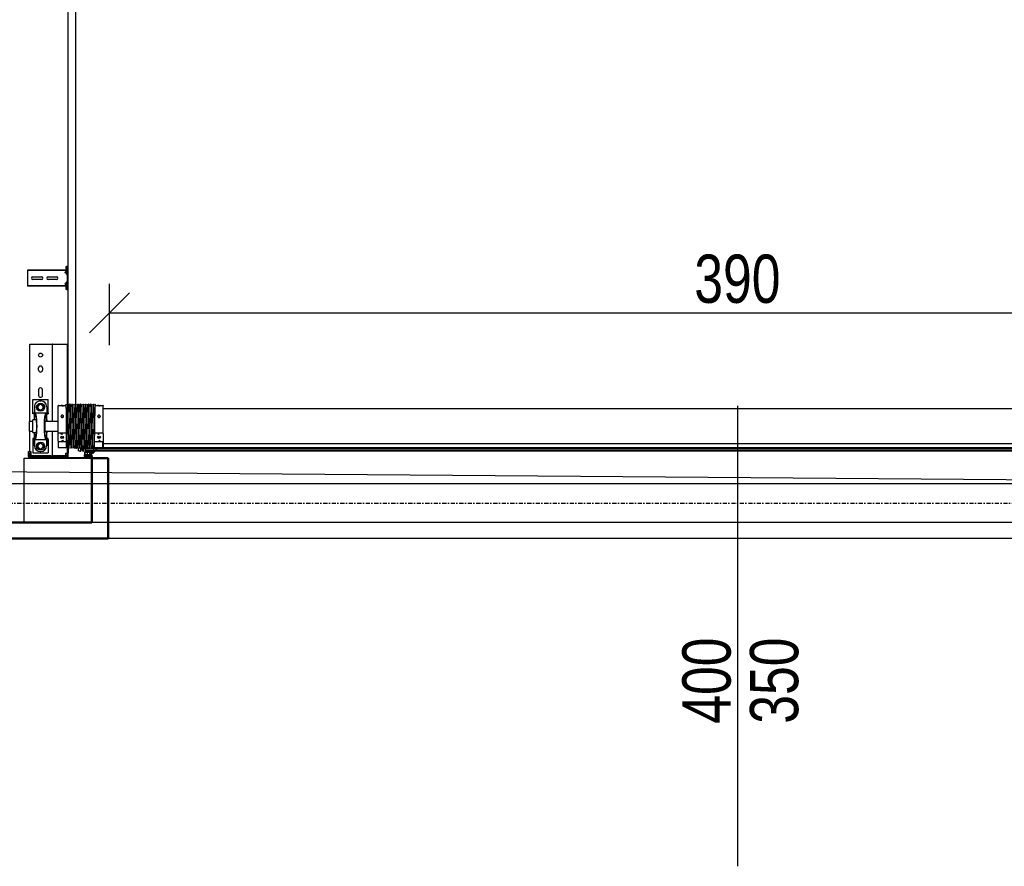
# Model space of a CAD drawing. Header units: centimetres. Extents: x 0 to 55409, y -2708 to 14680.
# Tile 137 of 215: x 50600 to 50906, y 4408 to 4671. Entities that reach past the tile are written whole.
import ezdxf
from ezdxf.enums import TextEntityAlignment as Align

# ---------------------------------------------------------------- set-up
doc = ezdxf.new("R2010")
doc.units = ezdxf.units.CM
doc.header["$LTSCALE"] = 0.01
doc.linetypes.add('DASHDOT2', pattern=[12.7, 6.35, -3.175, 0, -3.175])
for name, color, linetype in [('A-Grid', 191, 'DASHDOT2'), ('A-konstrukcja', 7, 'Continuous'), ('CKDRZWI_OPIS', 3, 'Continuous'), ('CKDRZWI_OS', 1, 'Continuous'), ('CKOPIS_WIDOK', 3, 'Continuous'), ('CKWYMIAR', 3, 'Continuous')]:
    doc.layers.add(name, color=color, linetype=linetype)
doc.layers.add('CKPOM_POWIERZ', color=1, linetype='Continuous', plot=False)
doc.layers.add('CKSCIANY_PRZEKR', color=6, linetype='Continuous', lineweight=50)
doc.styles.get("Standard").update_dxf_attribs({"font": 'ic-simplex.shx', "width": 0.8})
doc.dimstyles.new('Kopia2 CADKON cm', dxfattribs={"dimscale": 5, "dimtxt": 3, "dimasz": 2.5, "dimexe": 1.8, "dimexo": 5, "dimgap": 0.6, "dimtad": 1, "dimrnd": 0.5, "dimtxsty": 'Standard', "dimblk1": 'OBLIQUE', "dimblk2": 'OBLIQUE', "dimsah": 1, "dimcen": 2.5, "dimadec": 1, "dimazin": 2, "dimtfac": 1, "dimtix": 1, "dimtmove": 2, "dimatfit": 3, "dimldrblk": 'OPEN30', "dimfxl": 2, "dimfxlon": 1, "dimtfill": 1, "dimtolj": 1, "dimarcsym": 0})

# ---------------------------------------------------------------- blocks, each defined once
blk = doc.blocks.new('A$7E8814A102C37C')
at = {"layer": 'A-Grid', "ltscale": 20}
blk.add_line((-367, -1667), (3350, -1667), dxfattribs=at)
at = {"layer": 'CKOPIS_WIDOK'}
for points in [[(-11, -406), (1511, -406), (1511, -1678), (-11, -1678)], [(-6, -411), (1506, -411), (1506, -1673), (-6, -1673)]]:
    blk.add_lwpolyline(points, close=True, dxfattribs=at)
blk = doc.blocks.new('A$7E8814B27261F1')
at = {"color": 7, "linetype": 'Continuous'}
for p, q in [((0, 4375), (0, 4585)), ((0, 4585), (200, 4585)), ((200, 4585), (200, 4567)), ((200, 4567), (200, 4457)), ((204, 4567), (204, 4457)), ((204, 4567), (205, 4566.5)), ((204, 4563), (207, 4563)), ((207, 4563), (204, 4563)), ((205, 4572), (215, 4572)), ((205, 4568), (215, 4568)), ((220, 4564.6), (205, 4564.6)), ((207, 4564.6), (207, 4563)), ((207, 4503), (207, 4563)), ((215, 4572), (220, 4572)), ((220, 4568), (215, 4568)), ((216.5, 4558.5), (216.5, 4510.5)), ((257.9, 4558.5), (216.5, 4558.5)), ((220, 4572), (220, 4568)), ((223, 4568), (220, 4571)), ((220, 4568), (220, 4564.6)), ((220, 4568), (223, 4568)), ((221.7, 4568), (284, 4568)), ((257.9, 4558.5), (257.9, 4553.5)), ((260.5, 4558.5), (257.9, 4558.5)), ((260.5, 4553.5), (260.5, 4558.5)), ((279, 4558.5), (319, 4558.5)), ((279, 4558.5), (279, 4546.8)), ((285.5, 4570), (284, 4568.5)), ((284, 4568.5), (314, 4568.5)), ((284, 4568.5), (284, 4558.5)), ((312.5, 4570), (285.5, 4570)), ((314, 4568.5), (312.5, 4570)), ((314, 4558.5), (314, 4568.5)), ((314, 4568), (554, 4568)), ((319, 4546.8), (319, 4558.5)), ((337.5, 4553.5), (337.5, 4558.5)), ((337.5, 4558.5), (340.1, 4558.5)), ((340.1, 4558.5), (381.5, 4558.5)), ((340.1, 4558.5), (340.1, 4553.5)), ((381.5, 4558.5), (381.5, 4510.5)), ((554, 4568), (554, 4563)), ((554, 4563), (554, 4503)), ((735.3, 4575), (734.2, 4575)), ((734.2, 4463.5), (734.2, 4575)), ((735.3, 4463.5), (735.3, 4575)), ((740.4, 4575), (735.3, 4575)), ((742.2, 4575), (740.4, 4575)), ((747.8, 4575), (742.2, 4575)), ((749.7, 4575), (747.8, 4575)), ((768.6, 4575), (749.7, 4575)), ((754.6, 4532), (754.6, 4558)), ((763.6, 4558), (763.6, 4532)), ((770.5, 4575), (768.6, 4575)), ((776.1, 4575), (770.5, 4575)), ((777.8, 4575), (776.1, 4575)), ((782.9, 4575), (777.8, 4575)), ((784.1, 4575), (782.9, 4575)), ((782.9, 4463.5), (782.9, 4575)), ((784.1, 4463.5), (784.1, 4575)), ((220.5, 4535.5), (220.5, 4533.5)), ((227.8, 4534.5), (230.1, 4538.5)), ((230.1, 4530.5), (227.8, 4534.5)), ((230.1, 4538.5), (232.4, 4542.5)), ((232.4, 4526.5), (230.1, 4530.5)), ((232.4, 4542.5), (237, 4542.5)), ((237, 4526.5), (232.4, 4526.5)), ((237, 4542.5), (241.6, 4542.5)), ((241.6, 4526.5), (237, 4526.5)), ((237.5, 4553.5), (257.9, 4553.5)), ((257.9, 4553.5), (238.5, 4553.5)), ((241.6, 4542.5), (243.9, 4538.5)), ((243.9, 4530.5), (241.6, 4526.5)), ((243.9, 4538.5), (246.2, 4534.5)), ((246.2, 4534.5), (243.9, 4530.5)), ((257.9, 4553.5), (257.9, 4550.4)), ((260.5, 4553.5), (257.9, 4553.5)), ((257.9, 4550.4), (257.9, 4518.6)), ((260.5, 4553.6), (268, 4553.6)), ((330, 4553.6), (337.5, 4553.6)), ((340.1, 4553.5), (337.5, 4553.5)), ((340.1, 4550.4), (340.1, 4553.5)), ((360.5, 4553.5), (340.1, 4553.5)), ((359.5, 4553.5), (340.1, 4553.5)), ((340.1, 4550.4), (340.1, 4518.6)), ((348.8, 4534.5), (351.1, 4538.5)), ((351.1, 4530.5), (348.8, 4534.5)), ((351.1, 4538.5), (353.4, 4542.5)), ((353.4, 4526.5), (351.1, 4530.5)), ((353.4, 4542.5), (358, 4542.5)), ((358, 4526.5), (353.4, 4526.5)), ((358, 4542.5), (362.6, 4542.5)), ((362.6, 4526.5), (358, 4526.5)), ((362.6, 4542.5), (364.9, 4538.5)), ((364.9, 4530.5), (362.6, 4526.5)), ((364.9, 4538.5), (367.2, 4534.5)), ((367.2, 4534.5), (364.9, 4530.5)), ((377.5, 4535.5), (377.5, 4533.5)), ((412, 4540.5), (395, 4540.5)), ((395, 4528.5), (412, 4528.5)), ((473, 4540.5), (480, 4540.5)), ((480, 4528.5), (473, 4528.5)), ((204, 4503), (207, 4503)), ((207, 4503), (204, 4503)), ((204, 4495), (207, 4498)), ((207, 4498), (204, 4495)), ((206, 4497), (207, 4497)), ((207, 4503), (207, 4498)), ((284, 4498), (207, 4498)), ((207, 4457), (207, 4497)), ((257.9, 4510.5), (216.5, 4510.5)), ((237.5, 4515.5), (257.9, 4515.5)), ((257.9, 4515.5), (238.5, 4515.5)), ((257.9, 4515.5), (257.9, 4518.6)), ((257.9, 4515.5), (257.9, 4510.5)), ((260.5, 4515.5), (257.9, 4515.5)), ((257.9, 4510.5), (260.5, 4510.5)), ((260.5, 4515.5), (260.5, 4510.5)), ((260.5, 4515.4), (268, 4515.4)), ((279, 4522.2), (279, 4520.4)), ((279, 4520.4), (319, 4520.4)), ((284, 4520.4), (284, 4480)), ((314, 4480), (314, 4520.4)), ((554, 4498), (314, 4498)), ((319, 4520.4), (319, 4522.2)), ((330, 4515.4), (337.5, 4515.4)), ((337.5, 4515.5), (337.5, 4510.5)), ((340.1, 4515.5), (337.5, 4515.5)), ((340.1, 4510.5), (337.5, 4510.5)), ((340.1, 4518.6), (340.1, 4515.5)), ((340.1, 4515.5), (340.1, 4510.5)), ((359.5, 4515.5), (340.1, 4515.5)), ((360.5, 4515.5), (340.1, 4515.5)), ((340.1, 4510.5), (381.5, 4510.5)), ((554, 4503), (554, 4498)), ((554, 4497), (554, 4498)), ((554, 4497), (554, 4457)), ((754.6, 4485), (754.6, 4511)), ((763.6, 4511), (763.6, 4485)), ((233.5, 4480), (232.7, 4479.3)), ((250, 4479.3), (232.7, 4479.3)), ((232.7, 4479.3), (232.7, 4469.8)), ((252.7, 4480), (233.5, 4480)), ((250, 4455), (250, 4479.3)), ((252.7, 4480), (276.2, 4480)), ((276.2, 4480), (362.3, 4480)), ((278.9, 4479.3), (278.9, 4455)), ((278.9, 4479.3), (362.1, 4479.3)), ((362.1, 4455), (362.1, 4479.3)), ((362.3, 4480), (363.6, 4480)), ((363.7, 4479.3), (363.7, 4455)), ((200, 4457), (200, 4449)), ((200, 4449), (200, 4400.3)), ((202, 4449), (202, 4400.3)), ((203, 4452), (203, 4452.4)), ((204, 4452), (203, 4452)), ((232.1, 4450), (203, 4450)), ((207, 4457), (204, 4457)), ((204, 4452), (204, 4452.1)), ((210, 4456), (205, 4456)), ((210, 4452), (205, 4452)), ((210, 4456), (215, 4456)), ((215, 4452), (210, 4452)), ((215, 4456), (215, 4452)), ((245, 4452), (215, 4452)), ((215.3, 4450), (215.3, 4448.5)), ((215.7, 4448.5), (215.3, 4448.5)), ((215.3, 4448.5), (215.8, 4448)), ((215.7, 4450), (215.7, 4448.5)), ((232.7, 4448.5), (215.7, 4448.5)), ((215.7, 4448.5), (216.2, 4448)), ((215.8, 4448), (216.2, 4448)), ((216.2, 4448), (232.2, 4448)), ((231, 4452.7), (231, 4452.3)), ((231, 4447.7), (231, 4447.3)), ((231, 4442.7), (231, 4442.3)), ((231, 4437.7), (231, 4437.3)), ((353.9, 4455), (232.5, 4455)), ((232.7, 4464.1), (232.7, 4455)), ((353.9, 4455), (367, 4455)), ((554, 4452), (365.8, 4452)), ((367, 4454.8), (367, 4455)), ((367, 4449.8), (367, 4450.2)), ((636.7, 4450), (367, 4450)), ((367, 4444.8), (367, 4445.2)), ((367, 4439.8), (367, 4440.2)), ((367, 4434.8), (367, 4435.2)), ((554, 4457), (554, 4452)), ((711.3, 4450), (636.7, 4450)), ((4186.6, 4450), (711.3, 4450)), ((724.2, 4453.9), (723.7, 4450.5)), ((725.7, 4450.3), (723.7, 4450.5)), ((726.1, 4453.6), (725.7, 4450.3)), ((726.4, 4450.3), (725.7, 4450.3)), ((726.9, 4453.6), (726.4, 4450.3)), ((729.3, 4456.5), (727.1, 4456.5)), ((729.3, 4454.5), (727.1, 4454.5)), ((730, 4456.5), (729.3, 4456.5)), ((730.4, 4452.6), (730.3, 4453.6)), ((732.4, 4452.9), (732.3, 4453.9)), ((733.1, 4452.9), (733, 4453.9)), ((749.7, 4452), (733.4, 4452)), ((785.7, 4450), (733.4, 4450)), ((734.2, 4453.4), (734.2, 4463.5)), ((735.3, 4452.5), (734.2, 4453.4)), ((735.3, 4452.5), (735.3, 4463.5)), ((740.4, 4458.3), (735.3, 4452.5)), ((745.9, 4454), (737.9, 4454)), ((737.9, 4454), (737.9, 4452)), ((747.8, 4452.8), (742.2, 4458.4)), ((746.3, 4454), (745.9, 4454)), ((745.9, 4452), (745.9, 4454)), ((746.3, 4452), (746.3, 4454)), ((752, 4452), (749.7, 4452)), ((766.3, 4452), (752, 4452)), ((768.6, 4452), (766.3, 4452)), ((785.7, 4452), (768.6, 4452)), ((776.1, 4458.4), (770.5, 4452.8)), ((781.4, 4454), (773.4, 4454)), ((773.4, 4454), (773.4, 4452)), ((782.9, 4452.5), (777.8, 4458.3)), ((781.6, 4454), (781.4, 4454)), ((781.4, 4452), (781.4, 4454)), ((781.8, 4452), (781.8, 4453.8)), ((782.9, 4452.5), (782.9, 4463.5)), ((784.1, 4453.4), (782.9, 4452.5)), ((784.1, 4453.4), (784.1, 4463.5)), ((786.4, 4450), (785.7, 4450)), ((786.8, 4453.9), (786.6, 4452.9)), ((788.7, 4453.6), (788.6, 4452.6)), ((789.5, 4453.6), (789.3, 4452.6)), ((791.9, 4456.5), (789.7, 4456.5)), ((791.9, 4454.5), (789.7, 4454.5)), ((792.6, 4456.5), (791.9, 4456.5)), ((793.3, 4450.3), (792.9, 4453.6)), ((793.3, 4450.3), (795.3, 4450.5)), ((794.1, 4450.3), (793.3, 4450.3)), ((794.1, 4450.3), (796, 4450.5)), ((795.3, 4450.5), (794.9, 4453.9)), ((796, 4450.5), (795.3, 4450.5)), ((796, 4450.5), (795.6, 4453.9)), ((221, 4412), (221, 4410.8)), ((226, 4408.9), (221.8, 4409.8)), ((221.8, 4403.2), (226, 4404.1)), ((221.8, 4403.2), (229.8, 4403.2)), ((222.4, 4410), (222.1, 4410)), ((222.2, 4417), (222.4, 4417)), ((222.4, 4417), (231.3, 4417)), ((229.3, 4410), (222.4, 4410)), ((232.1, 4408.9), (226, 4408.9)), ((232.1, 4404.1), (226, 4404.1)), ((232.3, 4409.1), (229.3, 4410)), ((229.8, 4403.2), (232.2, 4403.9)), ((230.2, 4411), (233.5, 4409.9)), ((231, 4432.7), (231, 4432.3)), ((231, 4427.7), (231, 4427.3)), ((231, 4422.7), (231, 4422.3)), ((231, 4417.7), (231, 4417.3)), ((231, 4412.7), (231, 4412.3)), ((231, 4407.7), (231, 4407.3)), ((353, 4424.5), (636.7, 4424.5)), ((367, 4429.8), (367, 4430.2)), ((367, 4424.8), (367, 4425.2)), ((367, 4419.8), (367, 4420.2)), ((367, 4414.8), (367, 4415.2)), ((367, 4409.8), (367, 4410.2)), ((367, 4404.8), (367, 4405.2)), ((636.7, 4424.5), (711.3, 4424.5)), ((711.3, 4424.5), (4186.6, 4424.5)), ((200, 4375), (0, 4375)), ((200.5, 4389.3), (199.7, 4388.1)), ((199.7, 4387.5), (200.5, 4388.3)), ((199.7, 4388.1), (199.7, 4387.5)), ((200.5, 4385.3), (199.7, 4384.1)), ((199.7, 4383.5), (200.5, 4384.3)), ((199.7, 4384.1), (199.7, 4383.5)), ((200.5, 4381.3), (199.7, 4380.1)), ((199.7, 4379.5), (200.5, 4380.3)), ((199.7, 4380.1), (199.7, 4379.5)), ((200, 4400.3), (200, 4388.6)), ((200, 4387.8), (200, 4384.6)), ((200, 4383.8), (200, 4380.6)), ((200, 4379.8), (200, 4375)), ((200.2, 4392.2), (200.1, 4391.6)), ((200.1, 4391.6), (201, 4392.2)), ((201.2, 4393.2), (200.2, 4392.2)), ((201, 4392.2), (200.5, 4389.3)), ((200.5, 4388.3), (200.5, 4385.3)), ((200.5, 4384.3), (200.5, 4381.3)), ((200.5, 4380.3), (200.5, 4375.3)), ((200.9, 4398.2), (201.7, 4397.4)), ((201.5, 4394.7), (201.2, 4393.2)), ((202, 4396.7), (202, 4385.3)), ((202, 4380.3), (202, 4385.3)), ((202, 4376.1), (202, 4375.8)), ((202.3, 4399.6), (203.1, 4398.8)), ((208.5, 4380.5), (202.8, 4377.5)), ((203, 4373.3), (216.2, 4376.1)), ((203.2, 4374.8), (217, 4377.8)), ((207.8, 4381.8), (203.4, 4379.5)), ((204, 4396.7), (204, 4385.3)), ((206.6, 4385.3), (206.6, 4395.3)), ((208.6, 4395.3), (206.6, 4395.3)), ((208.6, 4385.3), (208.6, 4395.3)), ((208.7, 4396.1), (208.7, 4383.3)), ((217, 4380.8), (209.7, 4380.8)), ((217.5, 4397.8), (210.2, 4397.8)), ((210.2, 4391.1), (210.2, 4395.3)), ((210.2, 4383.3), (210.2, 4387.6)), ((211.2, 4396.3), (217, 4396.3)), ((217, 4390.1), (211.2, 4390.1)), ((211.2, 4388.6), (217, 4388.6)), ((217, 4382.3), (211.2, 4382.3)), ((216.7, 4375.5), (215.3, 4371.9)), ((217, 4371.4), (217.9, 4373.2)), ((218, 4395.3), (218, 4391.1)), ((218, 4387.6), (218, 4383.3)), ((218, 4379), (218, 4379.8)), ((218.1, 4373.3), (222.2, 4371.5)), ((218.7, 4374.9), (219.2, 4376.1)), ((222.6, 4372.4), (218.7, 4374.6)), ((219.5, 4377.4), (219.5, 4395.8)), ((221, 4402.2), (221, 4402)), ((221.1, 4374.5), (221.1, 4392.7)), ((221.1, 4374.5), (221.1, 4392.7)), ((221.1, 4374.5), (221.1, 4392.7)), ((221.1, 4374.5), (221.1, 4374.5)), ((221.1, 4374.5), (221.1, 4374.5)), ((221.2, 4374.5), (221.1, 4374.5)), ((221.2, 4374.5), (221.2, 4392.7)), ((221.2, 4374.5), (221.2, 4392.7)), ((221.2, 4374.5), (221.2, 4374.5)), ((222.2, 4374.5), (221.2, 4374.5)), ((230, 4401), (222, 4401)), ((222.1, 4372.7), (222.1, 4374.5)), ((222.1, 4374.5), (222.1, 4372.7)), ((222.1, 4372.7), (222.1, 4374.5)), ((222.2, 4374.5), (222.2, 4392.7)), ((222.2, 4372.6), (222.2, 4374.5)), ((222.2, 4372.6), (222.2, 4374.5)), ((223, 4394.5), (226.2, 4394.5)), ((223, 4393.5), (226.2, 4393.5)), ((226.2, 4394.5), (227.2, 4394.5)), ((227.2, 4393.5), (226.2, 4393.5)), ((227.2, 4393.5), (227.2, 4394.5)), ((227.2, 4394.5), (227.6, 4394.5)), ((227.2, 4393.5), (227.2, 4393.5)), ((227.2, 4360.3), (227.2, 4393.5)), ((227.6, 4393.5), (227.2, 4393.5)), ((227.6, 4394.5), (230.3, 4394.5)), ((227.6, 4393.5), (228.5, 4393.5)), ((228.8, 4393.5), (228.5, 4393.5)), ((228.5, 4393.5), (228.5, 4359)), ((231.8, 4393.5), (228.8, 4393.5)), ((230.3, 4393.5), (230.3, 4394.5)), ((230.3, 4394.5), (231.9, 4394.5)), ((231.1, 4402.3), (230.7, 4402.2)), ((231, 4402.7), (231, 4402.3)), ((231, 4397.7), (231, 4397.3)), ((231, 4392.7), (231, 4392.3)), ((231, 4387.7), (231, 4387.3)), ((231, 4382.7), (231, 4382.3)), ((231, 4377.7), (231, 4377.3)), ((231, 4372.7), (231, 4372.3)), ((231.5, 4393.5), (232, 4393.5)), ((231.8, 4393.5), (231.8, 4393.3)), ((231.8, 4389.1), (231.8, 4383.3)), ((231.8, 4379.1), (231.8, 4378.3)), ((231.8, 4374.1), (231.8, 4373.3)), ((367, 4399.8), (367, 4400.2)), ((367, 4394.8), (367, 4395.2)), ((367, 4389.8), (367, 4390.2)), ((367, 4384.8), (367, 4385.2)), ((367, 4379.8), (367, 4380.2)), ((367, 4374.8), (367, 4375.2)), ((215.8, 4369.7), (230.9, 4355.2)), ((231.5, 4356), (217.2, 4370.3)), ((222.1, 4365.4), (222.1, 4371.5)), ((222.1, 4371.5), (222.1, 4365.4)), ((222.1, 4365.4), (222.1, 4371.5)), ((222.1, 386.3), (222.1, 4363.7)), ((222.1, 4363.7), (222.1, 386.3)), ((222.1, 386.3), (222.1, 4363.7)), ((222.2, 4365.3), (222.2, 4371.5)), ((222.2, 4365.3), (222.2, 4371.5)), ((222.2, 386.4), (222.2, 4363.6)), ((222.2, 386.4), (222.2, 4363.6)), ((224.1, 4370), (225.4, 4368.3)), ((225.9, 4368.7), (224.5, 4370.7)), ((227.2, 391.2), (227.2, 4358.8)), ((228.5, 4357.6), (228.5, 392.4)), ((231, 4367.7), (231, 4367.3)), ((231.8, 4369.1), (231.8, 4368.3)), ((231.8, 4366.8), (231.8, 374.1)), ((232.4, 4365.8), (232.4, 385)), ((232.7, 4365), (232.7, 4355.8)), ((232.7, 4350.1), (232.7, 4340.8)), ((250, 4340.8), (250, 4365)), ((278.9, 4365), (278.9, 4340.8)), ((354.8, 4365), (367, 4365)), ((362.1, 4340.8), (362.1, 4365)), ((363.7, 4365), (363.7, 4340.8)), ((367, 4369.8), (367, 4370.2)), ((367, 4365), (367, 4365.2)), ((232.7, 4340.8), (250, 4340.8)), ((232.7, 4340.8), (233.5, 4340)), ((252.7, 4340), (233.5, 4340)), ((245, 4340), (245, 410)), ((276.2, 4340), (252.7, 4340)), ((276.2, 4340), (362.3, 4340)), ((362.1, 4340.8), (278.9, 4340.8)), ((353, 410), (353, 4340)), ((363.6, 4340), (362.3, 4340))]:
    blk.add_line(p, q, dxfattribs=at)
for centre, radius in [((237, 4534.5), 12.5), ((358, 4534.5), 12.5), ((520, 4534.5), 6)]:
    blk.add_circle(centre, radius, dxfattribs=at)
for centre, radius, start, end in [((205, 4567), 5, 90, 180), ((205, 4567), 1, 90, 180), ((759.1, 4558), 4.5, 0, 180), ((238.5, 4535.5), 18, 93.1972, 180), ((238.5, 4533.5), 18, 180, 266.8028), ((237, 4534.5), 8, 150, 210), ((237, 4534.5), 8, 90, 150), ((237, 4534.5), 8, 210, 270), ((237, 4534.5), 8, 30, 90), ((237, 4534.5), 8, 270, 330), ((238.5, 4535.5), 18, 90, 93.1972), ((237, 4534.5), 8, 330, 30), ((358, 4534.5), 8, 150, 210), ((358, 4534.5), 8, 90, 150), ((358, 4534.5), 8, 210, 270), ((358, 4534.5), 8, 30, 90), ((358, 4534.5), 8, 270, 330), ((359.5, 4535.5), 18, 86.8028, 90), ((359.5, 4535.5), 18, 0, 86.8028), ((359.5, 4533.5), 18, 273.1972, 0), ((358, 4534.5), 8, 330, 30), ((395, 4534.5), 6, 90, 270), ((412, 4534.5), 6, 270, 90), ((473, 4534.5), 6, 90, 270), ((480, 4534.5), 6, 270, 90), ((759.1, 4532), 4.5, 180, 0), ((238.5, 4533.5), 18, 266.8028, 270), ((359.5, 4533.5), 18, 270, 273.1972), ((759.1, 4511), 4.5, 0, 180), ((266.3, 4426.3), 55.3, 104.2053, 107.0848), ((262.6, 4426.3), 55.3, 72.9152, 75.7947), ((382.5, 4475.6), 20.7, 167.7246, 169.8445), ((343.4, 4475.6), 20.7, 10.1555, 12.2754), ((759.1, 4485), 4.5, 180, 0), ((205, 4457), 5, 180, 270), ((203, 4449), 3, 90, 180), ((203, 4449), 1, 90, 180), ((205, 4457), 1, 180, 270), ((230, 4449.9), 2.39, 270.2737, 342.8551), ((230, 4444.9), 2.39, 270.2737, 342.8551), ((230, 4439.9), 2.39, 270.2737, 342.8551), ((230, 4434.9), 2.39, 270.2737, 342.8551), ((1137, 50069.1), 45625.4, 268.86217, 269.03289), ((1007.4, 42977), 38532.5, 268.8455, 269.04765), ((1137, 50064.1), 45625.4, 268.86217, 269.03289), ((1007.4, 42972), 38532.5, 268.8455, 269.04765), ((1137, 50059.1), 45625.4, 268.86217, 269.03289), ((1007.4, 42967), 38532.5, 268.8455, 269.04765), ((1137, 50054.1), 45625.4, 268.86217, 269.03289), ((1007.4, 42962), 38532.5, 268.8455, 269.04765), ((391, 6390.4), 1935.7, 268.9006, 269.2866), ((-408.8, 42981.4), 38534.5, 271.15341, 271.15352), ((-408.8, 42976.4), 38534.5, 271.15341, 271.15352), ((-408.8, 42971.4), 38534.5, 271.15341, 271.15352), ((-408.8, 42966.4), 38534.5, 271.15341, 271.15352), ((-408.8, 42961.4), 38534.5, 271.15341, 271.15352), ((741.3, 4457.5), 1.2, 45, 139), ((749.7, 4454.7), 2.7, 225, 270), ((768.6, 4454.7), 2.7, 270, 315), ((776.9, 4457.5), 1.2, 41, 135), ((222, 4410.8), 1, 180, 258.1351), ((222, 4402.2), 1, 101.8649, 180), ((222.1, 4411), 1, 180.0163, 258.4234), ((222.1, 4411), 1.02, 258.5649, 270.1313), ((230, 4429.9), 2.39, 270.2737, 342.8551), ((230, 4424.9), 2.39, 270.2737, 342.8551), ((230, 4419.9), 2.39, 270.2737, 342.8551), ((230, 4414.9), 2.39, 270.2737, 342.8551), ((230, 4409.9), 2.39, 270.2737, 342.8551), ((230, 4404.9), 2.39, 270.2737, 342.8551), ((1137, 50049.1), 45625.4, 268.86217, 269.03289), ((1007.4, 42957), 38532.5, 268.8455, 269.04765), ((1137, 50044.1), 45625.4, 268.86217, 269.03289), ((1007.4, 42952), 38532.5, 268.8455, 269.04765), ((1137, 50039.1), 45625.4, 268.86217, 269.03289), ((1007.4, 42947), 38532.5, 268.8455, 269.04765), ((1137, 50034.1), 45625.4, 268.86217, 269.03289), ((1007.4, 42942), 38532.5, 268.8455, 269.04765), ((1137, 50029.1), 45625.4, 268.86217, 269.03289), ((1007.4, 42937), 38532.5, 268.8455, 269.04765), ((1137, 50024.1), 45625.4, 268.86217, 269.03289), ((1007.4, 42932), 38532.5, 268.8455, 269.04765), ((-408.8, 42956.4), 38534.5, 271.15341, 271.15352), ((-408.8, 42951.4), 38534.5, 271.15341, 271.15352), ((-408.8, 42946.4), 38534.5, 271.15341, 271.15352), ((-408.8, 42941.4), 38534.5, 271.15341, 271.15352), ((-408.8, 42936.4), 38534.5, 271.15341, 271.15352), ((-408.8, 42931.5), 38534.5, 271.15341, 271.15352), ((203, 4400.3), 3, 180, 225), ((202.6, 4375.3), 2.08, 180, 282.1704), ((202.2, 4394.6), 0.749, 104.88, 170), ((201, 4396.7), 1, 0, 45), ((203, 4400.3), 1, 180, 225), ((205.3, 4385.3), 3.3, 180, 0), ((202.9, 4380.3), 0.921, 180, 297.9392), ((203.5, 4376.1), 1.53, 117.9392, 180), ((203, 4375.8), 1.01, 180, 282.1797), ((201, 4396.7), 3, 0, 45), ((205.3, 4385.3), 1.3, 180, 0), ((207.6, 4396.1), 2.6, 51.3053, 156.0835), ((205.9, 4396.8), 0.75, 156.0835, 336.0835), ((207.6, 4396.1), 1.1, 0, 156.0835), ((207, 4383.3), 1.66, 297.9392, 0), ((209.7, 4378.3), 2.52, 90, 117.9392), ((210.2, 4399.3), 1.5, 231.3053, 270), ((211.2, 4395.3), 1, 90, 180), ((211.2, 4391.1), 1, 180, 270), ((211.2, 4387.6), 1, 90, 180), ((211.2, 4383.3), 1, 180, 270), ((216.3, 4375.7), 0.441, 339.5499, 102.1704), ((217, 4395.3), 1, 0, 90), ((217, 4391.1), 1, 270, 0), ((217, 4387.6), 1, 0, 90), ((217, 4383.3), 1, 270, 0), ((217, 4379.8), 1, 0, 90), ((216.7, 4379), 1.27, 282.1797, 0), ((217.5, 4395.8), 2, 0, 90), ((218, 4373.1), 0.2, 66, 155), ((218.8, 4374.8), 0.2, 155, 240), ((216.5, 4377.4), 3, 335, 0), ((222, 4402), 1, 180, 270), ((222.9, 4392.7), 1.8, 90, 180), ((222.9, 4392.7), 1.8, 90, 180), ((222.9, 4392.7), 1.8, 90, 180), ((223, 4392.7), 1.8, 90, 180), ((223, 4392.7), 1.8, 90, 180), ((223, 4392.7), 0.8, 90, 180), ((230, 4399.9), 2.39, 270.2737, 342.8551), ((230, 4394.9), 2.39, 270.2737, 342.8551), ((230, 4389.9), 2.39, 270.2737, 342.8551), ((230, 4384.9), 2.39, 270.2737, 342.8551), ((230, 4379.9), 2.39, 270.2737, 342.8551), ((230, 4374.9), 2.39, 270.2737, 342.8551), ((1137, 50019.1), 45625.4, 268.86217, 269.03289), ((1007.4, 42927), 38532.5, 268.8455, 269.04765), ((1137, 50014.1), 45625.4, 268.86217, 269.03289), ((1007.4, 42922), 38532.5, 268.8455, 269.04765), ((1137, 50009.1), 45625.4, 268.86217, 269.03289), ((1007.4, 42917), 38532.5, 268.8455, 269.04765), ((1137, 50004.1), 45625.4, 268.86217, 269.03289), ((1007.4, 42912), 38532.5, 268.8455, 269.04765), ((1137, 49999.1), 45625.4, 268.86217, 269.03289), ((1007.4, 42907), 38532.5, 268.8455, 269.04765), ((1137, 49994.1), 45625.4, 268.86217, 269.03289), ((1007.4, 42902), 38532.5, 268.8455, 269.04765), ((1137, 49989.1), 45625.4, 268.86217, 269.03289), ((-408.8, 42926.5), 38534.5, 271.15341, 271.15352), ((-408.8, 42921.5), 38534.5, 271.15341, 271.15352), ((-408.8, 42916.5), 38534.5, 271.15341, 271.15352), ((-408.8, 42911.5), 38534.5, 271.15341, 271.15352), ((-408.8, 42906.5), 38534.5, 271.15341, 271.15352), ((-408.8, 42901.5), 38534.5, 271.15341, 271.15352), ((217.2, 4371.2), 2, 159.5499, 226.1452), ((217.9, 4371), 1, 155, 225), ((220.1, 4366.9), 5, 38.3186, 66), ((219.6, 4367.2), 6, 35, 60), ((225.6, 4368.5), 0.301, 218.3186, 31.6814), ((230, 4369.9), 2.39, 270.2737, 342.8551), ((231.1, 4355.7), 0.5, 240.5251, 45), ((1007.4, 42897), 38532.5, 268.8455, 269.04765), ((1137, 49984.1), 45625.4, 268.86217, 269.03289), ((1010.7, 42859.1), 38499.7, 268.83952, 269.02372), ((-408.8, 42896.5), 38534.5, 271.15341, 271.15352), ((266.3, 4393.7), 55.3, 252.9152, 255.7947), ((262.6, 4393.7), 55.3, 284.2053, 287.0848), ((382.5, 4344.4), 20.7, 190.1555, 192.2754), ((343.4, 4344.4), 20.7, 347.7246, 349.8445)]:
    blk.add_arc(centre, radius, start, end, dxfattribs=at)
for centre, major_axis, ratio, start_param, end_param in [((299, 4550.4), (-41.1, 0), 0.118535, 0, 3.141593), ((299, 4550.4), (-36.1, 0), 0.118535, 5.29957, 6.283185), ((299, 4550.4), (-36.1, 0), 0.118535, 0, 4.125208), ((299, 4550.4), (-41.1, 0), 0.118535, 5.220603, 5.56644), ((299, 4550.4), (-41.1, 0), 0.118535, 3.858338, 4.204175), ((299, 4518.6), (-41.1, 0), 0.118535, 3.141593, 6.283185), ((299, 4518.6), (-36.1, 0), 0.118535, 1.999302, 6.283185), ((299, 4518.6), (-36.1, 0), 0.118535, 0, 1.14229), ((299, 4518.6), (-41.1, 0), 0.118535, 0.716745, 1.197203), ((299, 4518.6), (-41.1, 0), 0.118535, 1.94439, 2.424847), ((727.1, 4453.5), (0, 3), 0.999962, 0, 1.448623), ((727.1, 4453.5), (0, 1), 0.999962, 0, 1.448623), ((727.9, 4453.5), (0, 1), 0.999962, 0, 1.448623), ((729.3, 4453.5), (0, -3), 0.999962, 1.692969, 3.141593), ((729.3, 4453.5), (0, -1), 0.999962, 1.692969, 3.141593), ((730, 4453.5), (0, -3), 0.999962, 1.692969, 3.141593), ((733.4, 4453), (0, -3), 0.999962, 4.834562, 6.283185), ((733.4, 4453), (0, -1), 0.999962, 4.834562, 6.283185), ((734.1, 4453), (0, -1), 0.999962, 4.834562, 6.283185), ((785.7, 4453), (0, 1), 0.999962, 3.141593, 4.590216), ((785.7, 4453), (0, 3), 0.999962, 3.141593, 4.590216), ((786.4, 4453), (0, 3), 0.999962, 3.141593, 4.590216), ((789.7, 4453.5), (0, 3), 0.999962, 0, 1.448623), ((789.7, 4453.5), (0, 1), 0.999962, 0, 1.448623), ((790.5, 4453.5), (0, 1), 0.999962, 0, 1.448623), ((791.9, 4453.5), (0, -3), 0.999962, 1.692969, 3.141593), ((791.9, 4453.5), (0, -1), 0.999962, 1.692969, 3.141593), ((792.6, 4453.5), (0, -3), 0.999962, 1.692969, 3.141593), ((221, 4433), (0, 21), 0.011029, 3.141593, 3.592619), ((221.2, 4397), (0, 19), 0.011029, 0, 0.451027), ((225.5, 4406.5), (0, -2.5), 0.999939, 0.207082, 2.934511), ((230, 4402.2), (-0.309, 0.951), 0.758341, 4.470902, 6.084162), ((230.1, 4365), (0, -2.5), 0.998907, 1.564072, 2.731226)]:
    blk.add_ellipse(centre, major_axis=major_axis, ratio=ratio, start_param=start_param, end_param=end_param, dxfattribs=at)
for centre, major_axis, ratio in [((253.5, 4465.5), (0, 2.1), 0.841709), ((264.4, 4467), (0, 4.25), 0.841709), ((275.4, 4468.5), (0, 2.1), 0.841709), ((362.3, 4465.5), (0, -2.1), 0.04674), ((362.9, 4467), (0, 4.25), 0.04674), ((363.5, 4468.5), (0, -2.1), 0.04674), ((253.5, 4351.5), (0, -2.1), 0.841709), ((264.4, 4353), (0, 4.25), 0.841709), ((275.4, 4354.5), (0, -2.1), 0.841709), ((362.3, 4351.5), (0, -2.1), 0.04674), ((362.9, 4353), (0, 4.25), 0.04674), ((363.5, 4354.5), (0, -2.1), 0.04674)]:
    blk.add_ellipse(centre, major_axis=major_axis, ratio=ratio, dxfattribs=at)
for points in [[(264.4, 4553.5), (263.1, 4554.1), (261.8, 4554.7), (260.5, 4555.3)], [(337.5, 4555.3), (336, 4554.6), (334.5, 4553.9), (333, 4553.3)], [(264.4, 4515.5), (263.1, 4514.9), (261.8, 4514.3), (260.5, 4513.7)], [(337.5, 4513.7), (336.1, 4514.3), (334.8, 4514.9), (333.4, 4515.6)], [(232.7, 4469.9), (232.7, 4469.1), (232.8, 4468.1), (232.8, 4467)], [(232.8, 4467), (232.8, 4465.9), (232.7, 4464.9), (232.7, 4464.1)], [(326.6, 4464.1), (327.2, 4464.9), (327.6, 4465.9), (327.6, 4467)], [(327.6, 4467), (327.6, 4468.1), (327.3, 4469.1), (326.7, 4469.9)], [(367, 4450.2), (367, 4450.2), (367, 4450.2), (366.9, 4450.2)], [(367, 4445.2), (367, 4445.2), (367, 4445.2), (366.9, 4445.2)], [(367, 4440.2), (367, 4440.2), (367, 4440.2), (366.9, 4440.2)], [(367, 4435.2), (367, 4435.2), (367, 4435.2), (366.9, 4435.2)], [(367, 4430.2), (367, 4430.2), (367, 4430.2), (366.9, 4430.2)], [(367, 4425.2), (367, 4425.2), (367, 4425.2), (366.9, 4425.2)], [(367, 4420.2), (367, 4420.2), (367, 4420.2), (366.9, 4420.2)], [(367, 4415.2), (367, 4415.2), (367, 4415.2), (366.9, 4415.2)], [(367, 4410.2), (367, 4410.2), (367, 4410.2), (366.9, 4410.2)], [(367, 4405.2), (367, 4405.2), (367, 4405.2), (366.9, 4405.2)], [(367, 4400.2), (367, 4400.2), (367, 4400.2), (366.9, 4400.2)], [(367, 4395.2), (367, 4395.2), (367, 4395.2), (366.9, 4395.2)], [(367, 4390.2), (367, 4390.2), (367, 4390.2), (366.9, 4390.2)], [(367, 4385.2), (367, 4385.2), (367, 4385.2), (366.9, 4385.2)], [(367, 4380.2), (367, 4380.2), (367, 4380.2), (366.9, 4380.2)], [(367, 4375.2), (367, 4375.2), (367, 4375.2), (366.9, 4375.2)], [(232.7, 4355.9), (232.7, 4355.1), (232.8, 4354.1), (232.8, 4353)], [(232.8, 4353), (232.8, 4351.9), (232.7, 4350.9), (232.7, 4350.1)], [(326.6, 4350.1), (327.2, 4350.9), (327.6, 4351.9), (327.6, 4353)], [(327.6, 4353), (327.6, 4354.1), (327.3, 4355.1), (326.7, 4355.9)], [(367, 4370.2), (367, 4370.2), (367, 4370.2), (366.9, 4370.2)], [(367, 4365.2), (367, 4365.2), (367, 4365.2), (366.9, 4365.2)]]:
    blk.add_open_spline(points, degree=3, dxfattribs=at)
for points, knots in [([(267.1, 4469.8), (266.5, 4469), (266.2, 4468), (266.2, 4466), (266.5, 4465), (267.1, 4464.2)], [0.384709, 0.384709, 0.384709, 0.384709, 0.5, 0.5, 0.6138838, 0.6138838, 0.6138838, 0.6138838]), ([(333.1, 4467), (333.1, 4465.9), (332.7, 4464.8), (331.4, 4463.2), (330.4, 4462.8), (328.4, 4462.7), (327.4, 4463.2), (326, 4464.8), (325.6, 4465.9), (325.6, 4468.1), (326, 4469.2), (327.4, 4470.8), (328.4, 4471.2), (330.4, 4471.3), (331.4, 4470.8), (332.7, 4469.2), (333.1, 4468.1), (333.1, 4467)], [0, 0, 0, 0, 0.125, 0.125, 0.25, 0.25, 0.375, 0.375, 0.5, 0.5, 0.625, 0.625, 0.75, 0.75, 0.875, 0.875, 1, 1, 1, 1]), ([(367.9, 4450), (367.9, 4450), (367.9, 4450), (367.9, 4450), (367.8, 4450), (367.7, 4450), (367.4, 4450.1), (366.8, 4450.2), (366.2, 4450.7), (365.8, 4451.3), (365.7, 4451.6), (365.7, 4451.7)], [0.1861249, 0.1861249, 0.1861249, 0.1861249, 0.2261769, 0.4214762, 0.4724045, 0.5083702, 0.5480959, 0.6471273, 0.8033109, 0.9563027, 1, 1, 1, 1]), ([(367.9, 4445), (367.9, 4445), (367.9, 4445), (367.9, 4445), (367.8, 4445), (367.7, 4445), (367.4, 4445.1), (366.8, 4445.2), (366.2, 4445.7), (365.8, 4446.3), (365.7, 4446.6), (365.7, 4446.7)], [0.1861249, 0.1861249, 0.1861249, 0.1861249, 0.2261769, 0.4214762, 0.4724045, 0.5083702, 0.5480959, 0.6471273, 0.8033109, 0.9563027, 1, 1, 1, 1]), ([(367.9, 4440), (367.9, 4440), (367.9, 4440), (367.9, 4440), (367.8, 4440), (367.7, 4440), (367.4, 4440.1), (366.8, 4440.2), (366.2, 4440.7), (365.8, 4441.3), (365.7, 4441.6), (365.7, 4441.7)], [0.1861249, 0.1861249, 0.1861249, 0.1861249, 0.2261769, 0.4214762, 0.4724045, 0.5083702, 0.5480959, 0.6471273, 0.8033109, 0.9563027, 1, 1, 1, 1]), ([(367.9, 4435), (367.9, 4435), (367.9, 4435), (367.9, 4435), (367.8, 4435), (367.7, 4435), (367.4, 4435.1), (366.8, 4435.2), (366.2, 4435.7), (365.8, 4436.3), (365.7, 4436.6), (365.7, 4436.7)], [0.1861249, 0.1861249, 0.1861249, 0.1861249, 0.2261769, 0.4214762, 0.4724045, 0.5083702, 0.5480959, 0.6471273, 0.8033109, 0.9563027, 1, 1, 1, 1]), ([(229.3, 4410), (229.4, 4410), (229.5, 4410), (229.7, 4410.1), (229.8, 4410.2), (230, 4410.4), (230, 4410.5), (230.1, 4410.7), (230.2, 4410.9), (230.2, 4411)], [0, 0, 0, 0, 0.25, 0.25, 0.5, 0.5, 0.75, 0.75, 1, 1, 1, 1]), ([(367.9, 4430), (367.9, 4430), (367.9, 4430), (367.9, 4430), (367.8, 4430), (367.7, 4430), (367.4, 4430.1), (366.8, 4430.2), (366.2, 4430.7), (365.8, 4431.3), (365.7, 4431.6), (365.7, 4431.7)], [0.1861249, 0.1861249, 0.1861249, 0.1861249, 0.2261769, 0.4214762, 0.4724045, 0.5083702, 0.5480959, 0.6471273, 0.8033109, 0.9563027, 1, 1, 1, 1]), ([(367.9, 4425), (367.9, 4425), (367.9, 4425), (367.9, 4425), (367.8, 4425), (367.7, 4425), (367.4, 4425.1), (366.8, 4425.2), (366.2, 4425.7), (365.8, 4426.3), (365.7, 4426.6), (365.7, 4426.7)], [0.1861249, 0.1861249, 0.1861249, 0.1861249, 0.2261769, 0.4214762, 0.4724045, 0.5083702, 0.5480959, 0.6471273, 0.8033109, 0.9563027, 1, 1, 1, 1]), ([(367.9, 4420), (367.9, 4420), (367.9, 4420), (367.9, 4420), (367.8, 4420), (367.7, 4420), (367.4, 4420.1), (366.8, 4420.2), (366.2, 4420.7), (365.8, 4421.3), (365.7, 4421.6), (365.7, 4421.7)], [0.1861249, 0.1861249, 0.1861249, 0.1861249, 0.2261769, 0.4214762, 0.4724045, 0.5083702, 0.5480959, 0.6471273, 0.8033109, 0.9563027, 1, 1, 1, 1]), ([(367.9, 4415), (367.9, 4415), (367.9, 4415), (367.9, 4415), (367.8, 4415), (367.7, 4415), (367.4, 4415.1), (366.8, 4415.2), (366.2, 4415.7), (365.8, 4416.3), (365.7, 4416.6), (365.7, 4416.7)], [0.1861249, 0.1861249, 0.1861249, 0.1861249, 0.2261769, 0.4214762, 0.4724045, 0.5083702, 0.5480959, 0.6471273, 0.8033109, 0.9563027, 1, 1, 1, 1]), ([(367.9, 4410), (367.9, 4410), (367.9, 4410), (367.9, 4410), (367.8, 4410), (367.7, 4410), (367.4, 4410.1), (366.8, 4410.2), (366.2, 4410.7), (365.8, 4411.3), (365.7, 4411.6), (365.7, 4411.7)], [0.1861249, 0.1861249, 0.1861249, 0.1861249, 0.2261769, 0.4214762, 0.4724045, 0.5083702, 0.5480959, 0.6471273, 0.8033109, 0.9563027, 1, 1, 1, 1]), ([(367.9, 4405), (367.9, 4405), (367.9, 4405), (367.9, 4405), (367.8, 4405), (367.7, 4405), (367.4, 4405.1), (366.8, 4405.2), (366.2, 4405.7), (365.8, 4406.3), (365.7, 4406.6), (365.7, 4406.7)], [0.1861249, 0.1861249, 0.1861249, 0.1861249, 0.2261769, 0.4214762, 0.4724045, 0.5083702, 0.5480959, 0.6471273, 0.8033109, 0.9563027, 1, 1, 1, 1]), ([(367.9, 4400), (367.9, 4400), (367.9, 4400), (367.9, 4400), (367.8, 4400), (367.7, 4400), (367.4, 4400.1), (366.8, 4400.2), (366.2, 4400.7), (365.8, 4401.3), (365.7, 4401.6), (365.7, 4401.7)], [0.1861249, 0.1861249, 0.1861249, 0.1861249, 0.2261769, 0.4214762, 0.4724045, 0.5083702, 0.5480959, 0.6471273, 0.8033109, 0.9563027, 1, 1, 1, 1]), ([(367.9, 4395), (367.9, 4395), (367.9, 4395), (367.9, 4395), (367.8, 4395), (367.7, 4395), (367.4, 4395.1), (366.8, 4395.2), (366.2, 4395.7), (365.8, 4396.3), (365.7, 4396.6), (365.7, 4396.7)], [0.1861249, 0.1861249, 0.1861249, 0.1861249, 0.2261769, 0.4214762, 0.4724045, 0.5083702, 0.5480959, 0.6471273, 0.8033109, 0.9563027, 1, 1, 1, 1]), ([(367.9, 4390), (367.9, 4390), (367.9, 4390), (367.9, 4390), (367.8, 4390), (367.7, 4390), (367.4, 4390.1), (366.8, 4390.3), (366.2, 4390.7), (365.8, 4391.3), (365.7, 4391.6), (365.7, 4391.7)], [0.1861249, 0.1861249, 0.1861249, 0.1861249, 0.2261769, 0.4214762, 0.4724045, 0.5083702, 0.5480959, 0.6471273, 0.8033109, 0.9563027, 1, 1, 1, 1]), ([(367.9, 4385), (367.9, 4385), (367.9, 4385), (367.9, 4385), (367.8, 4385), (367.7, 4385), (367.4, 4385.1), (366.8, 4385.3), (366.2, 4385.7), (365.8, 4386.3), (365.7, 4386.6), (365.7, 4386.7)], [0.1861249, 0.1861249, 0.1861249, 0.1861249, 0.2261769, 0.4214762, 0.4724045, 0.5083702, 0.5480959, 0.6471273, 0.8033109, 0.9563027, 1, 1, 1, 1]), ([(367.9, 4380), (367.9, 4380), (367.9, 4380), (367.9, 4380), (367.8, 4380), (367.7, 4380), (367.4, 4380.1), (366.8, 4380.3), (366.2, 4380.7), (365.8, 4381.3), (365.7, 4381.6), (365.7, 4381.7)], [0.1861249, 0.1861249, 0.1861249, 0.1861249, 0.2261769, 0.4214762, 0.4724045, 0.5083702, 0.5480959, 0.6471273, 0.8033109, 0.9563027, 1, 1, 1, 1]), ([(367.9, 4375), (367.9, 4375), (367.9, 4375), (367.9, 4375), (367.8, 4375), (367.7, 4375), (367.4, 4375.1), (366.8, 4375.3), (366.2, 4375.7), (365.8, 4376.3), (365.7, 4376.6), (365.7, 4376.7)], [0.1861249, 0.1861249, 0.1861249, 0.1861249, 0.2261769, 0.4214762, 0.4724045, 0.5083702, 0.5480959, 0.6471273, 0.8033109, 0.9563027, 1, 1, 1, 1]), ([(267.1, 4355.8), (266.5, 4355), (266.2, 4354), (266.2, 4352), (266.5, 4351), (267.1, 4350.2)], [0.384709, 0.384709, 0.384709, 0.384709, 0.5, 0.5, 0.6138838, 0.6138838, 0.6138838, 0.6138838]), ([(333.1, 4353), (333.1, 4351.9), (332.7, 4350.8), (331.4, 4349.2), (330.4, 4348.8), (328.4, 4348.7), (327.4, 4349.2), (326, 4350.8), (325.6, 4351.9), (325.6, 4354.1), (326, 4355.2), (327.4, 4356.8), (328.4, 4357.2), (330.4, 4357.3), (331.4, 4356.8), (332.7, 4355.2), (333.1, 4354.1), (333.1, 4353)], [0, 0, 0, 0, 0.125, 0.125, 0.25, 0.25, 0.375, 0.375, 0.5, 0.5, 0.625, 0.625, 0.75, 0.75, 0.875, 0.875, 1, 1, 1, 1]), ([(367.9, 4370), (367.9, 4370), (367.9, 4370), (367.9, 4370), (367.8, 4370), (367.7, 4370), (367.4, 4370.1), (366.8, 4370.3), (366.2, 4370.7), (365.8, 4371.3), (365.7, 4371.6), (365.7, 4371.7)], [0.1861249, 0.1861249, 0.1861249, 0.1861249, 0.2261769, 0.4214762, 0.4724045, 0.5083702, 0.5480959, 0.6471273, 0.8033109, 0.9563027, 1, 1, 1, 1]), ([(367.9, 4365), (367.9, 4365), (367.9, 4365), (367.9, 4365), (367.8, 4365), (367.7, 4365), (367.4, 4365.1), (366.8, 4365.3), (366.2, 4365.7), (365.8, 4366.3), (365.7, 4366.6), (365.7, 4366.7)], [0, 0, 0, 0, 0.226177, 0.421476, 0.472405, 0.50837, 0.548096, 0.647127, 0.803311, 0.956303, 1, 1, 1, 1])]:
    blk.add_open_spline(points, degree=3, knots=knots, dxfattribs=at)
blk = doc.blocks.new('_OBLIQUE')
at = {"color": 0, "linetype": 'ByBlock'}
blk.add_line((-0.5, -0.5), (0.5, 0.5), dxfattribs=at)
blk = doc.blocks.new('*D283')
at = {"layer": 'CKWYMIAR', "color": 0, "lineweight": -2}
for p, q in [((50628.38, 4569.75), (50628.38, 4588.75)), ((51018.38, 4569.75), (51018.38, 4588.75)), ((50628.38, 4579.75), (51018.38, 4579.75))]:
    blk.add_line(p, q, dxfattribs=at)
at = {"layer": 'CKWYMIAR', "color": 0, "lineweight": -2, "xscale": 12.5, "yscale": 12.5, "zscale": 12.5, "rotation": 180}
blk.add_blockref('_OBLIQUE', (50628.38, 4579.75), dxfattribs=at)
at = {"layer": 'CKWYMIAR', "color": 0, "lineweight": -2, "xscale": 12.5, "yscale": 12.5, "zscale": 12.5}
blk.add_blockref('_OBLIQUE', (51018.38, 4579.75), dxfattribs=at)
at = {"layer": 'CKWYMIAR', "color": 0, "lineweight": -3, "insert": (50823.38, 4590.25), "char_height": 15, "attachment_point": 5, "bg_fill": 3, "box_fill_scale": 1.1, "bg_fill_color": 256, "bg_fill_true_color": 13158600, "bg_fill_transparency": 0}
blk.add_mtext('\\A1;390', dxfattribs=at)
blk = doc.blocks.new('_Open30')
at = {"color": 0, "linetype": 'ByBlock', "lineweight": -2}
for p, q in [((-1, 0.268), (0, 0)), ((0, 0), (-1, -0.268)), ((0, 0), (-1, 0))]:
    blk.add_line(p, q, dxfattribs=at)

msp = doc.modelspace()

# ---------------------------------------------------------------- linework, layer by layer
at = {"layer": 'CKDRZWI_OS'}
msp.add_line((50823.384, 4550.895), (50823.384, 4407.765), dxfattribs=at)
at = {"layer": 'CKPOM_POWIERZ'}
msp.add_lwpolyline([(49578.82, 5776.604), (49578.82, 5764.604), (49566.82, 5764.604), (49566.82, 4526.604), (49601.929, 4526.604), (49601.929, 4534.625), (50060.429, 4534.625), (51078.82, 4526.604)], dxfattribs=at)
msp.add_lwpolyline([(49578.82, 5764.604), (51066.82, 5764.604), (51066.82, 4526.604), (49578.82, 4526.604)], close=True, dxfattribs=at)
at = {"layer": 'CKSCIANY_PRZEKR'}
for p, q in [((50622.929, 4514.604), (50522.929, 4514.604)), ((50627.929, 4509.604), (50517.929, 4509.604))]:
    msp.add_line(p, q, dxfattribs=at)
msp.add_lwpolyline([(50627.929, 4509.604), (50627.929, 4534.583), (50622.929, 4534.583), (50622.929, 4514.604)], dxfattribs=at)

# ---------------------------------------------------------------- block references
at = {"layer": 'A-Grid', "lineweight": -3}
msp.add_blockref('A$7E8814A102C37C', (49572.82, 6187.604), dxfattribs=at)
at = {"layer": 'A-konstrukcja', "xscale": 0.1, "yscale": 0.1, "zscale": 0.1, "rotation": 89.99999999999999}
msp.add_blockref('A$7E8814B27261F1', (51060.429, 4514.625), dxfattribs=at)

# ---------------------------------------------------------------- texts
at = {"layer": 'CKDRZWI_OPIS', "width": 0.8}
msp.add_text('400', height=15, rotation=90, dxfattribs=at).set_placement((50821.281, 4465.467), align=Align.CENTER)
msp.add_text('350', height=15, rotation=90, dxfattribs=at).set_placement((50827.281, 4465.467), align=Align.TOP_CENTER)

# ---------------------------------------------------------------- next in the draw order: dimensions: what is measured, and where the dimension line sits
at = {"layer": 'CKWYMIAR', "lineweight": -3}
dim = msp.add_linear_dim(base=(51018.384, 4579.75), p1=(50628.384, 4520.604), p2=(51018.384, 4520.604), dimstyle='Kopia2 CADKON cm', override={"dimtxt": 3, "dimfxl": 2, "dimfxlon": 1, "dimtfill": 1, "dimtfillclr": 0}, dxfattribs=at)
dim.commit()
dim.dimension.update_dxf_attribs({"geometry": '*D283', "text_midpoint": (50823.384, 4590.25)})

doc.saveas('drawing.dxf')
